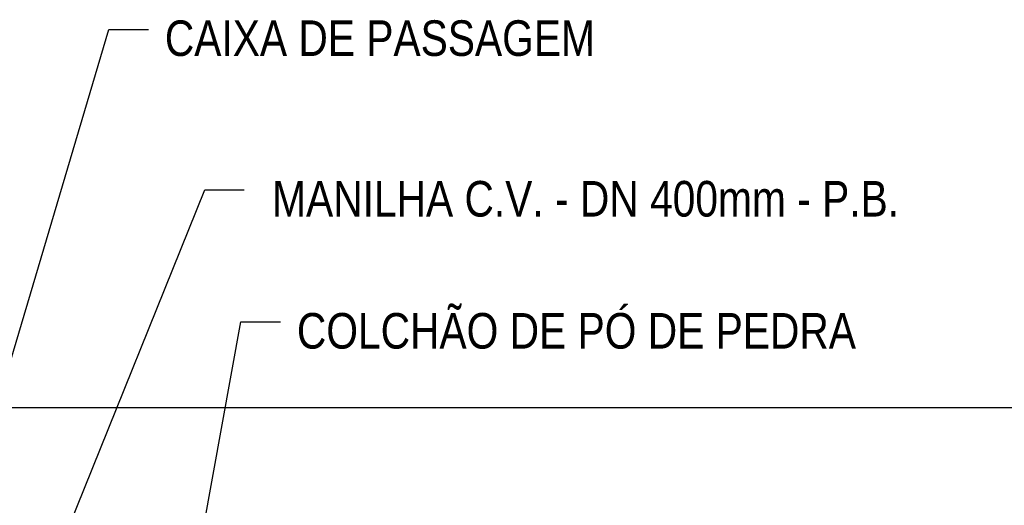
# Model space of a CAD drawing. Header units: metres. Extents: x 1291 to 1934, y 203 to 622.
# Tile 22 of 39: x 1443 to 1493, y 598 to 622. Entities that reach past the tile are written whole.
import ezdxf

# ---------------------------------------------------------------- set-up
doc = ezdxf.new("R2010")
doc.units = ezdxf.units.M
doc.layers.add('COTA', color=1, linetype='Continuous')
doc.layers.add('Texto', color=7, linetype='Continuous', lineweight=9)
doc.styles.add('ARIAL', font='swissc.ttf')
doc.styles.get("Standard").update_dxf_attribs({"font": 'txt.shx'})
doc.dimstyles.new('Copy of ARIAL', dxfattribs={"dimtxt": 1.7, "dimasz": 2, "dimexe": 0.18, "dimexo": 0.625, "dimgap": 0.8, "dimtad": 1, "dimlfac": 0.25, "dimzin": 1, "dimdsep": 46, "dimtxsty": 'Standard', "dimblk1": 'OBLIQUE', "dimblk2": 'OBLIQUE', "dimsah": 1, "dimcen": 2, "dimse1": 1, "dimse2": 1, "dimsd1": 1, "dimsd2": 1, "dimadec": 0, "dimazin": 0, "dimtfac": 1, "dimtmove": 0, "dimatfit": 3, "dimldrblk": 'OBLIQUE', "dimfxl": 1, "dimtolj": 1, "dimtzin": 1, "dimarcsym": 0})

# ---------------------------------------------------------------- blocks, each defined once
blk = doc.blocks.new('_OBLIQUE')
at = {"color": 0, "linetype": 'ByBlock'}
blk.add_line((-0.5, -0.5), (0.5, 0.5), dxfattribs=at)

msp = doc.modelspace()

# ---------------------------------------------------------------- linework, layer by layer
at = {"layer": 'COTA', "color": 0}
msp.add_line((1362.7211, 602.60027), (1502.65949, 602.60027), dxfattribs=at)

# ---------------------------------------------------------------- texts
at = {"layer": 'Texto', "color": 0, "insert": (1450.17108, 622.19462), "char_height": 1.8, "attachment_point": 1, "rotation": 0.013787, "style": 'ARIAL'}
msp.add_mtext('CAIXA DE PASSAGEM', dxfattribs=at)
at = {"layer": 'Texto', "color": 0, "char_height": 1.8, "attachment_point": 1, "style": 'ARIAL'}
for s, insert in [(' MANILHA C.V. - DN 400mm - P.B.', (1455.0265, 614.06732)), ('COLCHÃO DE PÓ DE PEDRA', (1456.85545, 607.38412))]:
    msp.add_mtext(s, dxfattribs=dict(at, insert=insert))

# ---------------------------------------------------------------- leaders
at = {"layer": 'COTA', "color": 0, "annotation_type": 0, "has_hookline": 1, "hookline_direction": 0, "text_width": 19.99286, "horizontal_direction": (1, 0.000241, 0)}
msp.add_leader([(1436.08634, 583.82421), (1447.33679, 621.74119), (1449.33679, 621.74167)], dimstyle='Copy of ARIAL', override={"dimexe": 0.5, "dimexo": 7, "dimgap": 0.8, "dimtad": 0, "dimlfac": 0.02, "dimse1": 0, "dimse2": 0, "dimsd1": 0, "dimsd2": 0}, dxfattribs=at)
at = {"layer": 'COTA', "color": 0, "annotation_type": 0, "has_hookline": 1, "hookline_direction": 0}
for points, text_width in [([(1436.12185, 573.74688), (1452.19221, 613.61457), (1454.19221, 613.61457)], 31.91143), ([(1451.32467, 592.04702), (1454.02116, 606.93136), (1456.02116, 606.93136)], 25.94688)]:
    msp.add_leader(points, dimstyle='Copy of ARIAL', override={"dimexe": 0.5, "dimexo": 7, "dimgap": 0.8, "dimtad": 0, "dimlfac": 0.02, "dimse1": 0, "dimse2": 0, "dimsd1": 0, "dimsd2": 0}, dxfattribs=dict(at, text_width=text_width))

doc.saveas('drawing.dxf')
